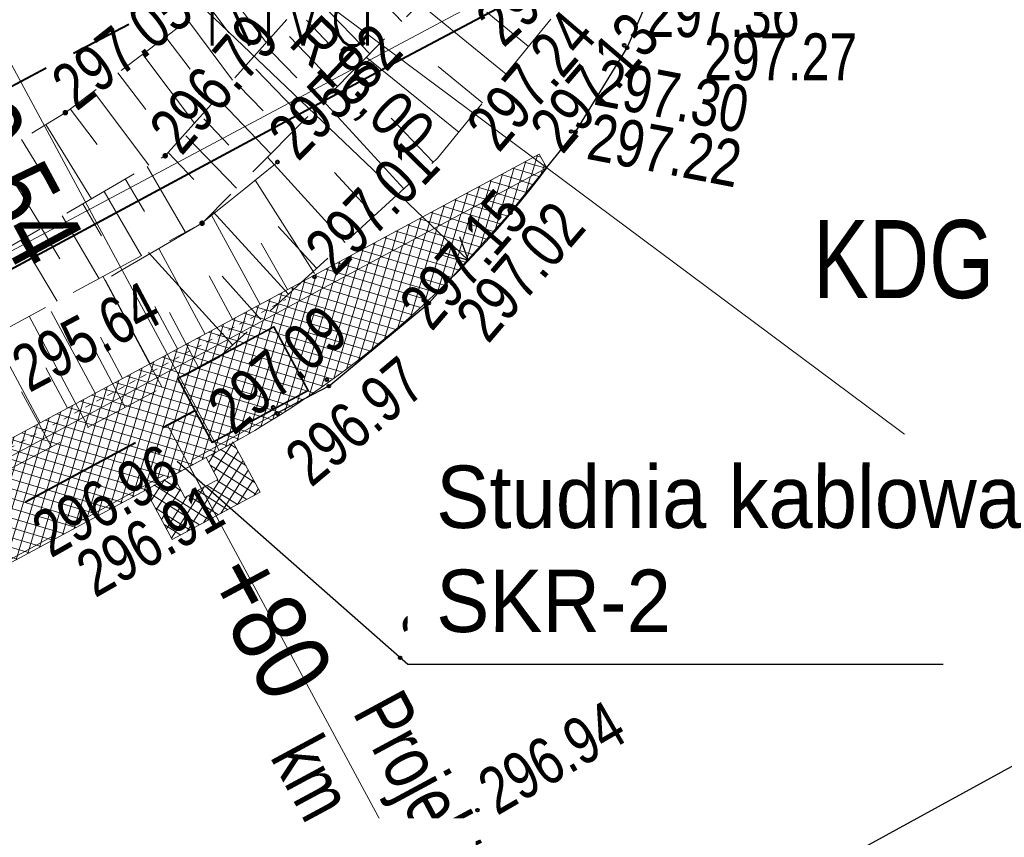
# Model space of a CAD drawing. Header units: metres. Extents: x 7437415 to 7437762, y 5556624 to 5556902.
# Tile 39 of 47: x 7437676 to 7437691, y 5556759 to 5556772. Entities that reach past the tile are written whole.
import ezdxf
from ezdxf import colors
from ezdxf.entities.mleader import LeaderData, LeaderLine
from ezdxf.enums import TextEntityAlignment as Align
from ezdxf.math import Vec2, Vec3

# ---------------------------------------------------------------- set-up
doc = ezdxf.new("R2010")
doc.units = ezdxf.units.M
doc.header["$MEASUREMENT"] = 0
for name, pattern in [('0.5_0.5', [1.5, 0.5, -0.5, 0.5]), ('314-500', [2.5, 2, -0.5]), ('BUBZ01-500', [1.75, 1.25, -0.5]), ('DGN Style 2', [6.14715, 3.68829, -2.45886]), ('DGN Style 3', [8.60601, 6.14715, -2.45886]), ('KTCR02-500', [1.5, 1, -0.5]), ('KTJZ01-500', [2, 1.5, -0.5])]:
    doc.linetypes.add(name, pattern=pattern)
doc.layers.get('0').update_dxf_attribs({"color": 250, "lineweight": 5})
for name, color, linetype, lineweight in [('BUBZ01', 250, 'Continuous', 5), ('BUIB02_01', 250, 'Continuous', 5), ('D_balustrada', 7, '0.5_0.5', 20), ('D_kilometraz', 7, 'Continuous', 13), ('D_kraweznik', 7, 'Continuous', 20), ('D_obrzeze', 7, 'Continuous', 20), ('D_odwodnienie liniowe_wpust', 36, 'Continuous', 20), ('D_opis trasy', 7, 'Continuous', 13), ('D_opisy', 7, 'Continuous', 13), ('D_pobocze', 7, 'Continuous', 13), ('D_skarpa', 7, 'DGN Style 3', 20), ('D_skarpa-symbol', 7, 'Continuous', 20), ('D_wymiary', 7, 'Continuous', 13), ('D_zakres', 7, 'DGN Style 2', 13), ('DS_chodniki', 4, 'Continuous', 0), ('DS_nawierzchnia bitumiczna odtworzenie', 252, 'Continuous', 0), ('DS_pobocze', 1, 'Continuous', 0), ('EGBD03', 250, 'Continuous', 5), ('EGBK02', 250, 'Continuous', 5), ('Elektryka_kanalizacja_technologiczna', 1, '314-500', 40), ('Elektryka_opisy_kabli', 7, 'Continuous', 13), ('Elektryka_studzienki', 1, 'Continuous', 35), ('KTJZ01', 250, 'Continuous', 5), ('KTKR01', 250, 'Continuous', 5), ('MPZP', 250, 'Continuous', 5), ('punkt wysokościowy sztuczny', 7, 'Continuous', 5), ('RTPW01', 250, 'Continuous', 5), ('RTPW02', 250, 'Continuous', 5), ('rzedne dla projektanta', 250, 'Continuous', 5)]:
    doc.layers.add(name, color=color, linetype=linetype, lineweight=lineweight)
doc.styles.add('ROMANS', font='arial.ttf', dxfattribs={"width": 0.8})
doc.styles.get("Standard").update_dxf_attribs({"font": 'txt.shx', "width": 0.75})
doc.styles.add('STYL_ARIAL', font='simplex.shx', dxfattribs={"width": 0.75, "oblique": 0.1})
doc.styles.add('Style-Arial Narrow', font='ARIALN.TTF')
doc.dimstyles.new('1-500', dxfattribs={"dimscale": 10, "dimtxt": 0.2, "dimasz": 0.07, "dimexe": 0, "dimexo": 0, "dimgap": 0.05, "dimtad": 1, "dimdec": 1, "dimzin": 0, "dimtxsty": 'ROMANS', "dimblk": 'ARCHTICK', "dimcen": 0.1, "dimclrt": 256, "dimadec": 0, "dimazin": 0, "dimtfac": 0.666667, "dimtdec": 1, "dimtofl": 0, "dimtmove": 1, "dimatfit": 2, "dimfxl": 0, "dimtolj": 1, "dimtzin": 0, "dimarcsym": 0})

# ---------------------------------------------------------------- blocks, each defined once
blk = doc.blocks.new('PW02')
at = {"layer": 'punkt wysokościowy sztuczny', "linetype": 'Continuous', "lineweight": 13}
h = blk.add_hatch(color=0, dxfattribs=at)
edge = h.paths.add_edge_path()
edge.add_arc((0, 0), 0.45, 0, 360)
blk = doc.blocks.new('_None')
blk = doc.blocks.new('TerminatorOpen')
at = {"color": 0, "linetype": 'ByBlock', "lineweight": -2}
for q in [(-1, 0.5), (-1, 0), (-1, -0.5)]:
    blk.add_line((0, 0), q, dxfattribs=at)
blk = doc.blocks.new('*D59')
at = {"layer": 'D_wymiary', "color": 0, "lineweight": -2}
blk.add_line((7437671.179, 5556778.956), (7437682.496, 5556768.161), dxfattribs=at)
at = {"layer": 'Defpoints', "color": 0}
for p in [(7437671.179, 5556778.956), (7437682.756, 5556767.913)]:
    blk.add_point(p, dxfattribs=at)
at = {"layer": 'D_wymiary', "color": 0, "lineweight": -2, "xscale": 0.36, "yscale": 0.36, "zscale": 0.36, "rotation": 316.3543416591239}
blk.add_blockref('TerminatorOpen', (7437682.756, 5556767.913), dxfattribs=at)
at = {"layer": 'D_wymiary', "insert": (7437681.019, 5556770.666), "char_height": 0.72, "attachment_point": 5, "rotation": 316.3543, "style": 'Style-Arial Narrow'}
blk.add_mtext('R16,00', dxfattribs=at)

msp = doc.modelspace()

# ---------------------------------------------------------------- hatches: boundary and pattern name
at = {"layer": 'DS_chodniki', "lineweight": 9}
h = msp.add_hatch(dxfattribs=at)
h.set_pattern_fill('CROSSHATCH', color=252, style=0, pattern_type=2)
h.set_pattern_definition([(73.46674, (7437667.05196, 5556759.3903), (-0.1437982, 0.0426858), []), (343.46675, (7437667.05196, 5556759.3903), (0.0426858, 0.1437982), [])])
h.paths.add_polyline_path([(7437684.009, 5556769.397), (7437638.768, 5556745.033), (7437640.8, 5556744.423), (7437651.173, 5556750.01), (7437651.613, 5556750.247), (7437652.141, 5556750.531), (7437652.582, 5556750.768), (7437678.765, 5556764.869, 0.109552)])
at = {"layer": 'DS_nawierzchnia bitumiczna odtworzenie', "lineweight": 9}
h = msp.add_hatch(dxfattribs=at)
h.set_pattern_fill('CROSSHATCH', color=252, style=0, pattern_type=2)
h.set_pattern_definition([(57.5045, (7437678.27345, 5556763.6121), (-0.126515, 0.080585), []), (327.5045, (7437678.27345, 5556763.6121), (0.080585, 0.126515), [])])
h.paths.add_polyline_path([(7437677.577, 5556764.252), (7437678.013, 5556763.442), (7437679.422, 5556764.2), (7437678.985, 5556765.01, -0.012504), (7437678.291, 5556764.614), (7437678.555, 5556764.756), (7437678.744, 5556764.404), (7437678.216, 5556764.119), (7437678.026, 5556764.471), (7437678.29, 5556764.613, -0.012504)])
at = {"layer": 'DS_pobocze', "lineweight": 9}
h = msp.add_hatch(dxfattribs=at)
h.set_pattern_fill('CROSSHATCH', color=252, style=0, pattern_type=2)
h.set_pattern_definition([(73.46674, (7437668.93906, 5556761.49754), (-0.1437982, 0.0426858), []), (343.46675, (7437668.93906, 5556761.49754), (0.0426858, 0.1437982), [])])
h.paths.add_polyline_path([(7437638.768, 5556745.033), (7437684.009, 5556769.397), (7437683.89, 5556769.617), (7437679.419, 5556767.209), (7437678.979, 5556766.972), (7437678.538, 5556766.734), (7437678.098, 5556766.497), (7437677.658, 5556766.26), (7437677.218, 5556766.023), (7437676.777, 5556765.786), (7437676.337, 5556765.549), (7437675.897, 5556765.312), (7437675.457, 5556765.075), (7437675.017, 5556764.838), (7437674.576, 5556764.601), (7437674.136, 5556764.364), (7437673.696, 5556764.127), (7437673.256, 5556763.89), (7437672.815, 5556763.652), (7437672.375, 5556763.415), (7437671.935, 5556763.178), (7437671.495, 5556762.941), (7437671.055, 5556762.704), (7437670.614, 5556762.467), (7437670.174, 5556762.23), (7437669.734, 5556761.993), (7437669.294, 5556761.756), (7437668.853, 5556761.519), (7437668.413, 5556761.282), (7437667.973, 5556761.045), (7437667.533, 5556760.808), (7437667.093, 5556760.571), (7437666.652, 5556760.333), (7437666.212, 5556760.096), (7437665.772, 5556759.859), (7437665.332, 5556759.622), (7437664.891, 5556759.385), (7437664.451, 5556759.148), (7437664.011, 5556758.911), (7437663.571, 5556758.674), (7437663.131, 5556758.437), (7437662.69, 5556758.2), (7437662.25, 5556757.963), (7437661.81, 5556757.726), (7437661.37, 5556757.489), (7437660.929, 5556757.251), (7437660.489, 5556757.014), (7437660.049, 5556756.777), (7437659.609, 5556756.54), (7437659.169, 5556756.303), (7437658.728, 5556756.066), (7437658.288, 5556755.829), (7437657.848, 5556755.592), (7437657.408, 5556755.355), (7437656.967, 5556755.118), (7437656.527, 5556754.881), (7437656.087, 5556754.644), (7437655.647, 5556754.407), (7437655.207, 5556754.169), (7437654.766, 5556753.932), (7437654.326, 5556753.695), (7437653.886, 5556753.458), (7437653.446, 5556753.221), (7437653.005, 5556752.984), (7437652.565, 5556752.747), (7437652.125, 5556752.51), (7437651.685, 5556752.273), (7437651.245, 5556752.036), (7437650.804, 5556751.799), (7437650.364, 5556751.562), (7437649.924, 5556751.325), (7437649.484, 5556751.088), (7437649.043, 5556750.85), (7437648.603, 5556750.613), (7437648.163, 5556750.376), (7437647.723, 5556750.139), (7437647.283, 5556749.902), (7437646.842, 5556749.665), (7437646.402, 5556749.428), (7437645.962, 5556749.191), (7437645.522, 5556748.954), (7437645.081, 5556748.717), (7437644.641, 5556748.48), (7437644.201, 5556748.243), (7437643.761, 5556748.006), (7437643.321, 5556747.768), (7437642.88, 5556747.531), (7437642.44, 5556747.294), (7437642, 5556747.057), (7437641.56, 5556746.82), (7437641.119, 5556746.583), (7437640.679, 5556746.346), (7437639.24, 5556745.571), (7437638.65, 5556745.253)])

# ---------------------------------------------------------------- linework, layer by layer
at = {"layer": 'BUBZ01', "color": 7, "linetype": 'BUBZ01-500', "lineweight": 13, "flags": 128}
for points in [[(7437640.018, 5556785.654), (7437638.515, 5556784.867), (7437643.11, 5556775.98), (7437642.9, 5556771.37), (7437643.65, 5556768.72), (7437650.54, 5556757.5), (7437653.18, 5556756.46), (7437670.11, 5556765.04), (7437677.9, 5556769.59), (7437683.09, 5556775.4), (7437676.3, 5556770.28), (7437669.43, 5556766.05), (7437652.3, 5556759.37), (7437651.48, 5556760.11), (7437645.17, 5556771.48), (7437645.18, 5556776.52), (7437645.4, 5556777.22), (7437640.018, 5556785.654)], [(7437669.56, 5556761.45), (7437665.84, 5556761.7), (7437678.49, 5556768.51), (7437684.39, 5556774.47), (7437685.15, 5556773.1), (7437682.26, 5556769.55), (7437678.76, 5556766.36), (7437669.56, 5556761.45)]]:
    msp.add_lwpolyline(points, close=True, dxfattribs=at)
at = {"layer": 'BUBZ01', "color": 7, "linetype": 'Continuous', "lineweight": 13, "flags": 128}
for points in [[(7437680.95, 5556772.52), (7437681.69, 5556771.74)], [(7437678.89, 5556772.23), (7437679.52, 5556771.4)], [(7437678.59, 5556772), (7437678.92, 5556771.56)], [(7437680.42, 5556772.01), (7437681.18, 5556771.22)], [(7437683.36, 5556770.9), (7437681.97, 5556772.03)], [(7437678.26, 5556771.76), (7437678.98, 5556770.8)], [(7437680.16, 5556771.76), (7437680.54, 5556771.36)], [(7437683.72, 5556771.34), (7437683.05, 5556771.89)], [(7437677.91, 5556771.49), (7437678.3, 5556770.98)], [(7437679.89, 5556771.5), (7437680.66, 5556770.7)], [(7437677.54, 5556771.21), (7437678.37, 5556770.11)], [(7437679.62, 5556771.24), (7437680.01, 5556770.84)], [(7437682.6, 5556769.97), (7437681.12, 5556771.17)], [(7437679.35, 5556770.98), (7437680.13, 5556770.17)], [(7437682.98, 5556770.44), (7437682.27, 5556771.02)], [(7437677.14, 5556770.92), (7437677.59, 5556770.33)], [(7437679.07, 5556770.72), (7437679.47, 5556770.31)], [(7437676.75, 5556770.62), (7437677.64, 5556769.44)], [(7437676.38, 5556770.34), (7437676.81, 5556769.77)], [(7437678.8, 5556770.45), (7437679.59, 5556769.62)], [(7437681.72, 5556769.06), (7437680.43, 5556770.47)], [(7437678.52, 5556770.18), (7437678.92, 5556769.76)], [(7437682.19, 5556769.49), (7437681.52, 5556770.19)], [(7437675.99, 5556770.09), (7437676.72, 5556768.9)], [(7437678.23, 5556769.91), (7437679.04, 5556769.07)], [(7437675.6, 5556769.85), (7437675.96, 5556769.26)], [(7437675.21, 5556769.61), (7437675.93, 5556768.44)], [(7437677.95, 5556769.64), (7437678.36, 5556769.21)], [(7437680.78, 5556768.2), (7437679.54, 5556769.57)], [(7437677.61, 5556769.42), (7437678.22, 5556768.37)], [(7437681.25, 5556768.63), (7437680.61, 5556769.32)], [(7437677.26, 5556769.22), (7437677.57, 5556768.7)], [(7437676.92, 5556769.02), (7437677.52, 5556767.99)], [(7437676.58, 5556768.82), (7437676.88, 5556768.31)], [(7437676.25, 5556768.63), (7437676.84, 5556767.62)], [(7437679.87, 5556767.38), (7437678.67, 5556768.69)], [(7437680.32, 5556767.79), (7437679.71, 5556768.46)], [(7437675.92, 5556768.43), (7437676.21, 5556767.94)], [(7437675.59, 5556768.24), (7437676.17, 5556767.26)], [(7437678.98, 5556766.56), (7437677.63, 5556768.04)], [(7437677.85, 5556765.88), (7437676.9, 5556767.66)], [(7437679.43, 5556766.97), (7437678.81, 5556767.66)], [(7437676.67, 5556765.24), (7437675.72, 5556767.02)], [(7437678.44, 5556766.19), (7437677.97, 5556767.08)], [(7437677.26, 5556765.56), (7437676.79, 5556766.45)], [(7437676.08, 5556764.93), (7437675.6, 5556765.81)]]:
    msp.add_lwpolyline(points, dxfattribs=at)
at = {"layer": 'BUIB02_01', "color": 212, "linetype": 'Continuous', "lineweight": 40, "flags": 128}
msp.add_lwpolyline([(7437631.582, 5556743.722), (7437658.25, 5556758.524), (7437681.414, 5556770.995), (7437736.328, 5556800.083), (7437739.446, 5556801.87)], dxfattribs=at)
at = {"layer": 'D_balustrada', "ltscale": 0.1}
msp.add_line((7437639.295, 5556745.459), (7437679.831, 5556767.289), dxfattribs=at)
at = {"layer": 'D_kilometraz', "flags": 128}
msp.add_lwpolyline([(7437678.765, 5556763.733), (7437677.935, 5556765.274)], dxfattribs=at)
at = {"layer": 'D_kraweznik'}
msp.add_line((7437640.8, 5556744.423), (7437678.765, 5556764.869), dxfattribs=at)
at = {"layer": 'D_kraweznik', "extrusion": (0, 0, -1)}
msp.add_arc((-7437671.179, 5556778.956), 16, 216.6882, 241.696, dxfattribs=at)
at = {"layer": 'D_obrzeze'}
msp.add_line((7437634.321, 5556742.638), (7437684.009, 5556769.397), dxfattribs=at)
at = {"layer": 'D_odwodnienie liniowe_wpust', "flags": 128}
msp.add_lwpolyline([(7437678.216, 5556764.119), (7437678.744, 5556764.404), (7437678.555, 5556764.756), (7437678.026, 5556764.471), (7437678.216, 5556764.119)], close=True, dxfattribs=at)
at = {"layer": 'D_opis trasy', "flags": 128}
for points in [[(7437684.009, 5556769.397), (7437666.301, 5556782.59)], [(7437678.765, 5556764.869), (7437673.023, 5556775.532)]]:
    msp.add_lwpolyline(points, dxfattribs=at)
at = {"layer": 'D_opisy'}
for p, q in [((7437684.009, 5556769.397), (7437713.378, 5556747.515)), ((7437678.291, 5556764.613), (7437685.988, 5556750.32))]:
    msp.add_line(p, q, dxfattribs=at)
at = {"layer": 'D_pobocze'}
for p in [(7437638.65, 5556745.253), (7437684.009, 5556769.397)]:
    msp.add_line(p, (7437683.89, 5556769.617), dxfattribs=at)
at = {"layer": 'D_skarpa', "flags": 128}
msp.add_lwpolyline([(7437639.094, 5556747.391), (7437639.251, 5556747.471), (7437639.697, 5556747.699), (7437640.142, 5556747.926), (7437640.587, 5556748.154), (7437641.033, 5556748.381), (7437641.478, 5556748.609), (7437641.924, 5556748.836), (7437642.369, 5556749.064), (7437642.814, 5556749.291), (7437643.26, 5556749.518), (7437643.705, 5556749.746), (7437644.151, 5556749.973), (7437644.596, 5556750.201), (7437645.041, 5556750.428), (7437645.487, 5556750.656), (7437645.932, 5556750.883), (7437646.378, 5556751.111), (7437646.823, 5556751.338), (7437647.268, 5556751.566), (7437647.714, 5556751.793), (7437648.159, 5556752.021), (7437648.605, 5556752.248), (7437649.05, 5556752.475), (7437649.489, 5556752.715), (7437649.928, 5556752.954), (7437650.367, 5556753.194), (7437650.806, 5556753.433), (7437651.245, 5556753.673), (7437651.684, 5556753.912), (7437652.122, 5556754.152), (7437652.561, 5556754.391), (7437653, 5556754.631), (7437653.439, 5556754.87), (7437653.878, 5556755.11), (7437654.317, 5556755.349), (7437654.756, 5556755.589), (7437655.195, 5556755.828), (7437655.634, 5556756.068), (7437656.073, 5556756.307), (7437656.512, 5556756.547), (7437656.951, 5556756.786), (7437657.389, 5556757.026), (7437657.828, 5556757.265), (7437658.267, 5556757.505), (7437658.706, 5556757.744), (7437659.145, 5556757.984), (7437659.586, 5556758.22), (7437660.031, 5556758.448), (7437660.476, 5556758.676), (7437660.921, 5556758.904), (7437661.366, 5556759.132), (7437661.812, 5556759.36), (7437662.257, 5556759.588), (7437662.702, 5556759.816), (7437663.147, 5556760.044), (7437663.592, 5556760.272), (7437664.037, 5556760.5), (7437664.482, 5556760.728), (7437664.927, 5556760.955), (7437665.372, 5556761.183), (7437665.818, 5556761.411), (7437666.263, 5556761.639), (7437666.708, 5556761.867), (7437667.153, 5556762.095), (7437667.598, 5556762.323), (7437668.043, 5556762.551), (7437668.488, 5556762.779), (7437668.933, 5556763.007), (7437669.379, 5556763.235), (7437669.824, 5556763.463), (7437670.264, 5556763.7), (7437670.696, 5556763.953), (7437671.128, 5556764.205), (7437671.56, 5556764.458), (7437671.992, 5556764.71), (7437672.424, 5556764.963), (7437672.855, 5556765.215), (7437673.287, 5556765.468), (7437673.719, 5556765.72), (7437674.151, 5556765.973), (7437674.583, 5556766.225), (7437675.015, 5556766.478), (7437675.447, 5556766.731), (7437675.879, 5556766.983), (7437676.311, 5556767.236), (7437676.742, 5556767.488), (7437677.174, 5556767.741), (7437677.606, 5556767.993), (7437678.038, 5556768.246), (7437678.47, 5556768.498), (7437678.867, 5556768.815), (7437679.159, 5556769.052), (7437679.413, 5556769.257), (7437679.664, 5556769.461)], dxfattribs=at)
at = {"layer": 'D_skarpa-symbol', "flags": 128}
for points in [[(7437680.288, 5556767.703), (7437679.341, 5556769.199)], [(7437679.419, 5556767.209), (7437678.643, 5556768.637)], [(7437679.857, 5556767.449), (7437679.435, 5556768.191)], [(7437678.538, 5556766.734), (7437677.8, 5556768.106)], [(7437678.979, 5556766.972), (7437678.605, 5556767.665)], [(7437677.658, 5556766.26), (7437676.936, 5556767.601)], [(7437678.098, 5556766.497), (7437677.733, 5556767.176)], [(7437676.777, 5556765.786), (7437676.072, 5556767.096)], [(7437675.897, 5556765.312), (7437675.208, 5556766.591)], [(7437677.218, 5556766.023), (7437676.861, 5556766.686)], [(7437676.337, 5556765.549), (7437675.989, 5556766.196)]]:
    msp.add_lwpolyline(points, dxfattribs=at)
at = {"layer": 'D_zakres', "flags": 128}
msp.add_lwpolyline([(7437677.577, 5556764.252), (7437678.013, 5556763.442), (7437679.422, 5556764.2), (7437678.985, 5556765.01)], dxfattribs=at)
at = {"layer": 'EGBD03', "color": 96, "linetype": 'Continuous', "lineweight": 13, "flags": 128}
msp.add_lwpolyline([(7437685.08, 5556773.21), (7437658.07, 5556758.81)], dxfattribs=at)
at = {"layer": 'Elektryka_kanalizacja_technologiczna'}
msp.add_line((7437640.444, 5556745.084), (7437678.375, 5556765.511), dxfattribs=at)
at = {"layer": 'Elektryka_studzienki'}
msp.add_lwpolyline([(7437678.1, 5556766.021), (7437679.641, 5556766.851), (7437680.191, 5556765.83), (7437678.65, 5556765)], close=True, dxfattribs=at)
at = {"layer": 'KTJZ01', "color": 7, "linetype": 'KTJZ01-500', "lineweight": 13, "flags": 128}
msp.add_lwpolyline([(7437487.24, 5556665.88), (7437500.01, 5556668.65), (7437509.93, 5556671.34), (7437514.81, 5556672.66), (7437528.54, 5556677.57), (7437546.18, 5556685.08), (7437562.31, 5556693.39), (7437575.78, 5556700.17), (7437584.6, 5556705.2), (7437599.33, 5556712.79), (7437607.41, 5556717.03), (7437624.22, 5556725.75), (7437636.91, 5556731.79), (7437639.91, 5556733.3), (7437648.13, 5556737.1), (7437664.08, 5556744.94), (7437674.41, 5556750.47), (7437695.47, 5556762.01), (7437726.23, 5556778.98), (7437745.592, 5556790.579), (7437740.524, 5556799.89), (7437726.071, 5556794.065), (7437721.424, 5556793.261), (7437718.653, 5556793.684), (7437716.454, 5556794.853), (7437714.78, 5556796.65), (7437713.44, 5556798.18), (7437704.05, 5556814.76), (7437696.46, 5556806.77), (7437698.53, 5556806.84), (7437700.74, 5556806.26), (7437702.79, 5556804.94), (7437704.06, 5556803.16), (7437709.44, 5556793.77), (7437711.44, 5556790.12), (7437712.13, 5556787.63), (7437712.21, 5556785.35), (7437711.59, 5556783.66), (7437709.87, 5556781.76), (7437701.28, 5556777.09), (7437699.42, 5556776.48), (7437697.78, 5556776.19), (7437695.76, 5556776.41), (7437693.65, 5556777.51), (7437692.09, 5556778.89), (7437690.49, 5556781.22), (7437685.25, 5556778.28), (7437686.1, 5556775.03), (7437686.085, 5556773.72), (7437685.81, 5556772.51), (7437685.3, 5556771.32), (7437684.475, 5556769.98), (7437683.43, 5556768.68), (7437682.12, 5556767.23), (7437680.52, 5556765.9), (7437679.609, 5556765.424), (7437667.4, 5556758.73), (7437656.58, 5556752.94), (7437646.03, 5556747.24), (7437635.04, 5556741.31), (7437625.46, 5556735.97), (7437617.31, 5556731.03), (7437610.73, 5556727.32), (7437599.83, 5556721.28), (7437592.56, 5556717.41), (7437581.48, 5556711.39), (7437572.19, 5556706.38), (7437570.63, 5556705.57), (7437559.43, 5556699.57), (7437555.27, 5556697.37), (7437547.58, 5556693.6), (7437542.1, 5556690.99), (7437536.78, 5556688.64), (7437527.13, 5556684.56), (7437524.75, 5556685.69), (7437522.99, 5556687.15), (7437521.44, 5556689.45), (7437520.46, 5556691.39), (7437515.43, 5556689.51), (7437516.09, 5556686.202), (7437515.98, 5556684.5), (7437514.73, 5556681.38), (7437513.55, 5556680.28), (7437512.1, 5556679.32), (7437507.87, 5556678.13), (7437498.81, 5556675.82), (7437492.9, 5556674.29)], dxfattribs=at)
at = {"layer": 'KTKR01', "color": 7, "linetype": 'Continuous', "lineweight": 30, "flags": 128}
for points in [[(7437745.592, 5556790.579), (7437726.23, 5556778.98), (7437695.47, 5556762.01), (7437674.41, 5556750.47), (7437664.08, 5556744.94), (7437648.13, 5556737.1), (7437639.91, 5556733.3), (7437636.91, 5556731.79), (7437624.22, 5556725.75)], [(7437680.52, 5556765.9), (7437682.12, 5556767.23), (7437683.43, 5556768.68), (7437684.475, 5556769.98), (7437685.3, 5556771.32), (7437685.81, 5556772.51), (7437686.085, 5556773.72), (7437686.1, 5556775.03), (7437685.25, 5556778.28)], [(7437680.52, 5556765.9), (7437679.609, 5556765.424)]]:
    msp.add_lwpolyline(points, dxfattribs=at)
at = {"layer": 'MPZP', "color": 212, "linetype": 'KTCR02-500', "lineweight": 40, "flags": 128}
msp.add_lwpolyline([(7437738.295, 5556803.984), (7437715.191, 5556791.784), (7437661.349, 5556763.226), (7437574.511, 5556717.006), (7437530.05, 5556696.506), (7437525.798, 5556698.029), (7437514.19, 5556719.761)], dxfattribs=at)
at = {"layer": 'rzedne dla projektanta', "color": 7, "linetype": 'Continuous', "lineweight": 40}
for centre in [(7437685.25, 5556771.36), (7437685.3, 5556771.32), (7437684.4, 5556769.98), (7437684.47, 5556769.97), (7437679.7, 5556769.49), (7437683.42, 5556768.72), (7437683.43, 5556768.68), (7437680.29, 5556767.65), (7437682.04, 5556767.28), (7437682.12, 5556767.23), (7437680.49, 5556766), (7437680.52, 5556765.9), (7437679.63, 5556765.56), (7437679.7, 5556765.46), (7437681.66, 5556761.55), (7437682.9, 5556759.11)]:
    msp.add_circle(centre, 0.0225, dxfattribs=at)

# ---------------------------------------------------------------- block references
at = {"layer": 'RTPW02', "color": 7, "linetype": 'Continuous', "lineweight": 13, "xscale": 0.1, "yscale": 0.1, "zscale": 0.1}
for p in [(7437676.3, 5556770.28), (7437677.9, 5556769.59), (7437678.49, 5556768.51)]:
    msp.add_blockref('PW02', p, dxfattribs=at)

# ---------------------------------------------------------------- texts
at = {"layer": 'D_kilometraz', "insert": (7437679.002, 5556763.093), "char_height": 1.2, "attachment_point": 4, "rotation": 298.304, "line_spacing_factor": 1.6, "style": 'Style-Arial Narrow'}
msp.add_mtext('+80', dxfattribs=at)
at = {"layer": 'D_opis trasy', "insert": (7437673.062, 5556775.408), "char_height": 1.2, "attachment_point": 4, "rotation": 298.304, "line_spacing_factor": 0.85, "style": 'Style-Arial Narrow'}
msp.add_mtext('PL\\Pkm 0+180.54', dxfattribs=at)
at = {"layer": 'D_opisy', "insert": (7437681.681, 5556761.105), "char_height": 0.9, "attachment_point": 1, "rotation": 298.304}
msp.add_mtext('\\pt11;\\fArial|b0|i0|c238238|p39;Projektowany wpust\\Pkm 0+180', dxfattribs=at)
at = {"layer": 'EGBK02', "color": 96, "linetype": 'Continuous', "lineweight": 30, "width": 0.8}
msp.add_text('RIVa', height=1.25, dxfattribs=at).set_placement((7437678.482, 5556772.607), align=Align.TOP_LEFT)
at = {"layer": 'MPZP', "color": 212, "linetype": 'Continuous', "lineweight": 30, "insert": (7437688.276, 5556767.293), "char_height": 1.25, "attachment_point": 7, "line_spacing_factor": 0.6}
msp.add_mtext('\\FWORKING_1250;\\H1x;\\W0.8;KDG', dxfattribs=at)
at = {"layer": 'RTPW01', "color": 7, "linetype": 'Continuous', "lineweight": 13, "char_height": 0.75, "attachment_point": 7, "line_spacing_factor": 0.6}
for s, insert, rotation in [('\\FWORKING_1250;\\H1x;\\W0.8;297.05', (7437676.485, 5556770.284), 38.267), ('\\FWORKING_1250;\\H1x;\\W0.8;296.79', (7437678.169, 5556769.567), 49.168), ('\\FWORKING_1250;\\H1x;\\W0.8;295.64', (7437675.727, 5556765.779), 27.983)]:
    msp.add_mtext(s, dxfattribs=dict(at, insert=insert, rotation=rotation))
at = {"layer": 'rzedne dla projektanta', "color": 7, "linetype": 'Continuous', "lineweight": 0, "char_height": 0.75, "attachment_point": 7, "line_spacing_factor": 0.6}
for s, insert, rotation in [('\\FWORKING_1250;\\H1x;\\W0.8; 297.23', (7437683.156, 5556771.15), 42.036), ('\\FWORKING_1250;\\H1x;\\W0.8; 297.24', (7437683.106, 5556769.445), 49.4469), ('\\FWORKING_1250;\\H1x;\\W0.8; 297.13', (7437684.123, 5556769.419), 49.4469), ('\\FWORKING_1250;\\H1x;\\W0.8; 295.82', (7437679.879, 5556769.315), 45.6025), ('\\FWORKING_1250;\\H1x;\\W0.8; 297.30', (7437684.52, 5556770.447), 349.0597), ('\\FWORKING_1250;\\H1x;\\W0.8; 297.22', (7437684.402, 5556769.578), 349.0597), ('\\FWORKING_1250;\\H1x;\\W0.8; 297.01', (7437680.469, 5556767.475), 45.6025), ('\\FWORKING_1250;\\H1x;\\W0.8; 297.15', (7437682.031, 5556766.583), 49.4469), ('\\FWORKING_1250;\\H1x;\\W0.8; 297.02', (7437682.934, 5556766.387), 49.4469), ('\\FWORKING_1250;\\H1x;\\W0.8; 297.09', (7437678.833, 5556764.946), 39.9447), ('\\FWORKING_1250;\\H1x;\\W0.8; 296.97', (7437680.073, 5556764.115), 39.9447), ('\\FWORKING_1250;\\H1x;\\W0.8; 296.96', (7437675.879, 5556763.018), 29.7173), ('\\FWORKING_1250;\\H1x;\\W0.8; 296.91', (7437676.587, 5556762.381), 29.7173), ('\\FWORKING_1250;\\H1x;\\W0.8; 297.00', (7437681.785, 5556761.333), 29.9914), ('\\FWORKING_1250;\\H1x;\\W0.8; 296.94', (7437683.025, 5556758.893), 29.9914)]:
    msp.add_mtext(s, dxfattribs=dict(at, insert=insert, rotation=rotation))
for s, insert in [('\\FWORKING_1250;\\H1x;\\W0.8; 297.36', (7437685.382, 5556771.481)), ('\\FWORKING_1250;\\H1x;\\W0.8; 297.27', (7437686.306, 5556770.79))]:
    msp.add_mtext(s, dxfattribs=dict(at, insert=insert))

# ---------------------------------------------------------------- dimensions: what is measured, and where the dimension line sits
at = {"layer": 'D_wymiary'}
dim = msp.add_radius_dim(center=(7437671.179, 5556778.956), mpoint=(7437682.756, 5556767.913), dimstyle='1-500', override={"dimscale": 1, "dimtxt": 0.72, "dimasz": 0.36, "dimexe": 0.18, "dimexo": 0.18, "dimgap": 0.36, "dimdec": 2, "dimzin": 3, "dimtxsty": 'Style-Arial Narrow', "dimblk": 'TerminatorOpen', "dimcen": 0.36, "dimtdec": 2, "dimtofl": 1, "dimtmove": 0, "dimatfit": 1, "dimfrac": 2, "dimtolj": 0, "dimtzin": 3}, dxfattribs=at)
dim.commit()
dim.dimension.update_dxf_attribs({"geometry": '*D59', "text_midpoint": (7437680.471, 5556770.092), "dimtype": 164})

# ---------------------------------------------------------------- next in the draw order: leaders
at = {"layer": 'Elektryka_opisy_kabli', "linetype": 'Continuous', "lineweight": 13}
ml = msp.add_multileader_mtext('Standard', dxfattribs=at)
ml.set_content('{\\fArial|b0|i0|c238|p34;\\W1;Projektowany}', color=256, style='STYL_ARIAL')
ml.set_leader_properties()
ml.set_arrow_properties(name='NONE')
ml.build(insert=Vec2(0, 0))
ml.multileader.update_dxf_attribs({"text_left_attachment_type": 5, "text_right_attachment_type": 5, "dogleg_length": 0.36, "arrow_head_size": 0.1})
ctx = ml.context
ctx.base_point, ctx.char_height, ctx.arrow_head_size, ctx.landing_gap_size, ctx.plane_origin = Vec3(7437673.897, 5556757.143), 1, 0.1, 0.09, Vec3(7437628.017, 5556725.538)
ctx.left_attachment, ctx.right_attachment = 5, 5
notes = []
notes.append((ctx, [(0, (1, 1, 0), (7437673.537, 5556757.143), (1, 0), 0.36, [(0, [(7437672.524, 5556760.026)], 0, [])])]))
ctx.mtext.insert, ctx.mtext.line_spacing_style, ctx.mtext.flow_direction = Vec3(7437673.987, 5556758.477), 2, 5
ctx.mtext.has_bg_fill, ctx.mtext.bg_color, ctx.mtext.bg_scale_factor, ctx.mtext.bg_transparency, ctx.mtext.use_window_bg_color = 1, -1027028792, 1.5, 0, 1
for ctx, leaders in notes:
    for number, flags, end, landing, length, lines in leaders:
        leader = LeaderData()
        leader.index, (leader.has_last_leader_line, leader.has_dogleg_vector, leader.attachment_direction) = number, flags
        leader.last_leader_point, leader.dogleg_vector, leader.dogleg_length = Vec3(end), Vec3(landing), length
        for number, points, colour, breaks in lines:
            line = LeaderLine()
            line.index, line.vertices, line.color, line.breaks = number, Vec3.list(points), colors.encode_raw_color(colour), breaks
            leader.lines.append(line)
        ctx.leaders.append(leader)

# ---------------------------------------------------------------- next in the draw order: leaders
ml = msp.add_multileader_mtext('Standard', dxfattribs=at)
ml.set_content('{\\fArial|b0|i0|c238|p34;\\W1;Studnia kablowa\\PSKR-2}', color=256, style='STYL_ARIAL')
ml.set_leader_properties()
ml.set_arrow_properties(name='NONE')
ml.build(insert=Vec2(0, 0))
ml.multileader.update_dxf_attribs({"text_left_attachment_type": 5, "text_right_attachment_type": 5, "dogleg_length": 0.36, "arrow_head_size": 0.1})
ctx = ml.context
ctx.base_point, ctx.char_height, ctx.arrow_head_size, ctx.landing_gap_size, ctx.plane_origin = Vec3(7437682.143, 5556761.445), 1, 0.1, 0.09, Vec3(7437633.986, 5556727.958)
ctx.left_attachment, ctx.right_attachment = 5, 5
notes = []
notes.append((ctx, [(0, (1, 1, 0), (7437681.783, 5556761.445), (1, 0), 0.36, [(0, [(7437678.09, 5556764.699)], 0, [])])]))
ctx.mtext.insert, ctx.mtext.line_spacing_style, ctx.mtext.flow_direction = Vec3(7437682.233, 5556764.628), 2, 5
ctx.mtext.has_bg_fill, ctx.mtext.bg_color, ctx.mtext.bg_scale_factor, ctx.mtext.bg_transparency, ctx.mtext.use_window_bg_color = 1, -1027028792, 1.5, 0, 1
for ctx, leaders in notes:
    for number, flags, end, landing, length, lines in leaders:
        leader = LeaderData()
        leader.index, (leader.has_last_leader_line, leader.has_dogleg_vector, leader.attachment_direction) = number, flags
        leader.last_leader_point, leader.dogleg_vector, leader.dogleg_length = Vec3(end), Vec3(landing), length
        for number, points, colour, breaks in lines:
            line = LeaderLine()
            line.index, line.vertices, line.color, line.breaks = number, Vec3.list(points), colors.encode_raw_color(colour), breaks
            leader.lines.append(line)
        ctx.leaders.append(leader)

doc.saveas('drawing.dxf')
